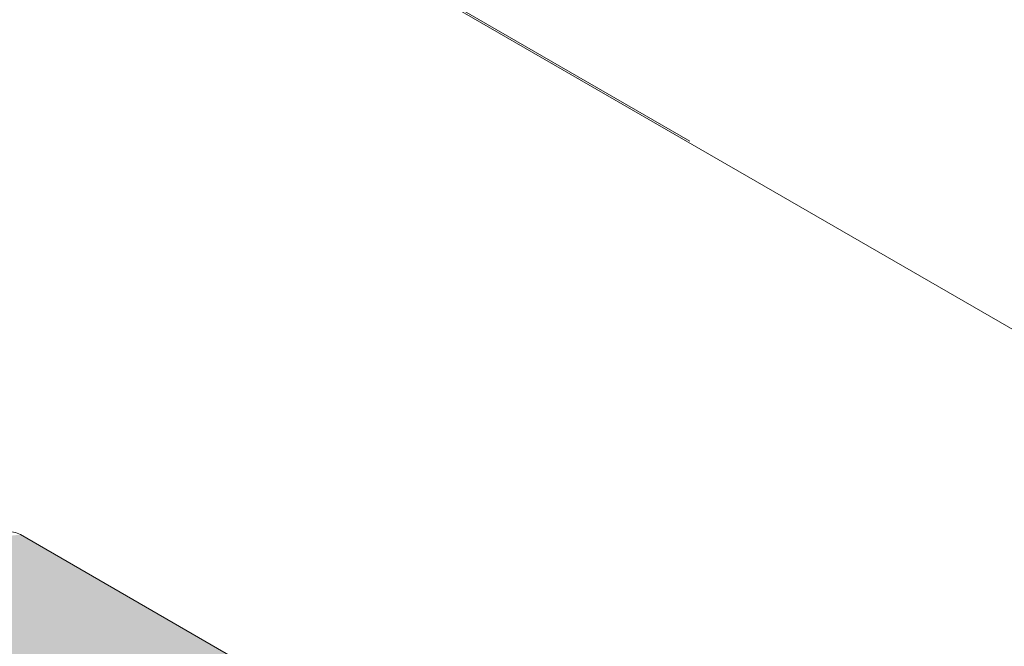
# Model space of a CAD drawing. Header units: metres. Extents: x -5.4 to 6.1, y -8 to 2.6.
# Tile 26 of 81: x 4.2792 to 4.3669, y -6.2725 to -6.2166. Entities that reach past the tile are written whole.
import ezdxf

# ---------------------------------------------------------------- set-up
doc = ezdxf.new("R2010")
doc.units = ezdxf.units.M
for name, color, linetype, lineweight in [('A-FLOR', 7, 'Continuous', 5), ('A-FLOR-PATT', 7, 'Continuous', 50), ('A-WALL-PATT', 7, 'Continuous', 5), ('P-SANR-FIXT', 7, 'Continuous', 5)]:
    doc.layers.add(name, color=color, linetype=linetype, lineweight=lineweight)

# ---------------------------------------------------------------- blocks, each defined once
blk = doc.blocks.new('GRELHA QUADRADA AÇO INOX ROTATIVO - Floor-Drain_589_04_909-V2-ISO_BANHEIRO')
at = {"layer": 'P-SANR-FIXT', "true_color": 0xcbcbcb}
h = blk.add_hatch(color=9, dxfattribs=at)
h.paths.add_polyline_path([(5.912369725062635, -6.359377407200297), (5.996161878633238, -6.31099998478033), (5.912369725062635, -6.262622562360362), (5.828577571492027, -6.31099998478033), (5.91178393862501, -6.359039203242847)])
h.paths.add_polyline_path([(5.912369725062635, -6.348144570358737), (5.907211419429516, -6.346601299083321), (5.849755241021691, -6.313399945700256), (5.848033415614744, -6.310999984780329), (5.850219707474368, -6.30830285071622), (5.908834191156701, -6.274700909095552), (5.912384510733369, -6.273858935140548), (5.916612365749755, -6.274870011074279), (5.974948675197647, -6.308550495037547), (5.976706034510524, -6.31099998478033), (5.974948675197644, -6.313449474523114), (5.915551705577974, -6.347383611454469), (5.912384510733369, -6.348141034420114)])
blk.add_hatch(color=9, dxfattribs=at).paths.add_polyline_path([(5.996161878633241, -6.310999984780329), (5.996747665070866, -6.31066178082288), (5.913369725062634, -6.262523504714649), (5.912384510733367, -6.262631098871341), (5.99149030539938, -6.30830285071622)])
at = {"layer": 'P-SANR-FIXT'}
blk.add_line((5.997161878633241, -6.310900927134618), (5.913369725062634, -6.262523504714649), dxfattribs=at)
blk.add_polyline3d([(5.913369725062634, -6.262523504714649, 0), (5.913229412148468, -6.262449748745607, 0), (5.913078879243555, -6.262385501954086, 0), (5.912920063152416, -6.262332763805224, 0), (5.912755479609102, -6.262293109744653, 0), (5.912588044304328, -6.262267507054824, 0), (5.912420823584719, -6.262256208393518, 0), (5.912256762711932, -6.262258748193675, 0), (5.912098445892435, -6.262274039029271, 0), (5.911947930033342, -6.262300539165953, 0), (5.911806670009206, -6.26233644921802, 0), (5.91179561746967, -6.26233972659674, 0)], dxfattribs=at)

msp = doc.modelspace()

# ---------------------------------------------------------------- hatches: boundary and pattern name
at = {"layer": 'A-FLOR-PATT', "lineweight": 5, "true_color": 0x787878}
h = msp.add_hatch(dxfattribs=at)
h.set_pattern_fill('FP_11', color=8, style=0, pattern_type=2)
h.set_pattern_definition([(329.9999999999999, (4.398867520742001, -7.077999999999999), (0.4242629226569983, 0.244944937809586), []), (29.99999999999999, (4.398867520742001, -7.077999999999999), (-0.4242629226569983, 0.244944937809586), [])])
h.paths.add_polyline_path([(4.838646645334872, -7.802853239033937), (5.952955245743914, -7.159506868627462), (4.89545615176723, -6.548959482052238), (4.894663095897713, -6.552076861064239), (4.895539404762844, -6.555103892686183), (4.897605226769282, -6.56291050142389), (4.898664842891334, -6.573009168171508), (4.898198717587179, -6.58098382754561), (4.894947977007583, -6.596499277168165), (4.894531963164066, -6.598077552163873), (4.891466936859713, -6.605855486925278), (4.88698459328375, -6.614690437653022), (4.881437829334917, -6.623387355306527), (4.87699835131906, -6.628896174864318), (4.875857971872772, -6.630312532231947), (4.879721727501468, -6.631939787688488), (4.882803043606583, -6.63291701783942), (4.888153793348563, -6.633649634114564), (4.891786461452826, -6.633129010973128), (4.894672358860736, -6.631738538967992), (4.898865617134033, -6.639922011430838), (4.899641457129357, -6.644475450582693), (4.903167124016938, -6.648315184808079), (4.905856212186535, -6.653546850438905), (4.906951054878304, -6.659246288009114), (4.908364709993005, -6.677973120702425), (4.906335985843, -6.683363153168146), (4.902994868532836, -6.687795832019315), (4.900869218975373, -6.689926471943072), (4.896902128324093, -6.693073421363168), (4.866737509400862, -6.714561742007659), (4.843787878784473, -6.729956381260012), (4.819426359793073, -6.745390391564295), (4.791830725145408, -6.761889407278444), (4.74791427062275, -6.787445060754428), (4.726640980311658, -6.79845186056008), (4.714906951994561, -6.803892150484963), (4.705102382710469, -6.807343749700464), (4.697416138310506, -6.809431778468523), (4.68483816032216, -6.811725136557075), (4.676228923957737, -6.812693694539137), (4.664001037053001, -6.813197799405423), (4.653305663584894, -6.812879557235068), (4.644887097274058, -6.812120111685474), (4.629776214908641, -6.809430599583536), (4.618671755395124, -6.806176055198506), (4.606692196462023, -6.80147955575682), (4.602205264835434, -6.799138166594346), (4.597424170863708, -6.796332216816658), (4.591163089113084, -6.791939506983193), (4.584378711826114, -6.785782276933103), (4.579785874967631, -6.780101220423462), (4.577958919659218, -6.777113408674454), (4.575405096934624, -6.771936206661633), (4.574322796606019, -6.768426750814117), (4.573219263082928, -6.762696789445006), (4.573103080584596, -6.761056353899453), (4.57422123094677, -6.747206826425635), (4.577077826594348, -6.715911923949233), (4.59111717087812, -6.575244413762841), (4.591114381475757, -6.574709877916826), (4.590313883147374, -6.574387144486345), (4.590006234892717, -6.574023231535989), (4.569920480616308, -6.561171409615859), (4.551325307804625, -6.547625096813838), (4.542681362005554, -6.539941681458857), (4.533972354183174, -6.531168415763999), (4.526418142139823, -6.52249196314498), (4.515764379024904, -6.508808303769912), (4.509807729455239, -6.499795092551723), (4.496926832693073, -6.477887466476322), (4.490441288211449, -6.464223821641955), (4.485869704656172, -6.452650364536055), (4.480636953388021, -6.435560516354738), (4.480076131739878, -6.431508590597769), (4.479772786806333, -6.428431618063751), (4.479739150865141, -6.416279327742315), (4.480893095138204, -6.406324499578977), (4.483776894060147, -6.395165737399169), (4.486034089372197, -6.389009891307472), (4.489301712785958, -6.381598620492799), (4.49228842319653, -6.37606590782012), (4.498588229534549, -6.366290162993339), (4.502689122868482, -6.360847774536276), (4.510741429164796, -6.351704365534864), (4.518260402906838, -6.344384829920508), (4.524744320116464, -6.338807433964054), (4.527269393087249, -6.336386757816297), (4.051955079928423, -6.061963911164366), (3.799907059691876, -6.207483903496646), (3.785814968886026, -6.213095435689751), (3.773144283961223, -6.215254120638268), (3.758780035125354, -6.215213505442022), (3.746816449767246, -6.21365011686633), (2.916441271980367, -6.693067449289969), (4.386533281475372, -7.541825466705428)])
h.paths.add_polyline_path([(5.063125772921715, -6.834100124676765), (5.061090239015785, -6.833403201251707), (4.977919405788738, -6.785384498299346), (4.97733361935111, -6.784568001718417), (4.977612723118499, -6.781541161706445), (4.978333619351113, -6.780558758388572), (4.978357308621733, -6.780372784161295), (5.062399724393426, -6.731850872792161), (5.063125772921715, -6.732108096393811), (5.064297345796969, -6.73210809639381), (5.148191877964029, -6.780860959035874), (5.148917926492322, -6.782608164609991), (5.148917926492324, -6.784568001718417), (5.14819187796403, -6.785465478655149), (5.064125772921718, -6.833860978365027)])
h.paths.add_polyline_path([(4.646543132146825, -6.810722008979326), (4.640412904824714, -6.809932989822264), (4.645585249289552, -6.810648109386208)])
h.paths.add_polyline_path([(4.693188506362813, -6.808909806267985), (4.709996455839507, -6.804293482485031), (4.70602081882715, -6.805560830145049), (4.693919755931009, -6.808718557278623)])
h.paths.add_polyline_path([(4.626070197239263, -6.807049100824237), (4.610857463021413, -6.801925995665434), (4.614712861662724, -6.803416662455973), (4.624627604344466, -6.806588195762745)])
h.paths.add_polyline_path([(5.063125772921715, -6.799249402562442), (5.070891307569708, -6.798705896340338), (5.078206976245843, -6.797106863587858), (5.083811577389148, -6.794877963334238), (5.081105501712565, -6.793315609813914), (5.069596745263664, -6.796733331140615), (5.05665480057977, -6.796733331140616), (5.04514604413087, -6.793315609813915), (5.042439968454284, -6.794877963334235), (5.048044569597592, -6.797106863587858), (5.057378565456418, -6.798847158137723), (5.061358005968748, -6.799125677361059)])
h.paths.add_polyline_path([(5.063125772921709, -6.794630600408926), (5.071569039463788, -6.793764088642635), (5.078084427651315, -6.791571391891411), (5.075427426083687, -6.790037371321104), (5.069596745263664, -6.791916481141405), (5.063125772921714, -6.792560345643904), (5.056532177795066, -6.791889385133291), (5.050824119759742, -6.790037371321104), (5.048167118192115, -6.791571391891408), (5.054682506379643, -6.793764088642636), (5.062291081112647, -6.794544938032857)])
h.paths.add_polyline_path([(5.087477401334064, -6.792911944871), (5.091914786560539, -6.789192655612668), (5.094684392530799, -6.784968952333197), (5.095401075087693, -6.780231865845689), (5.094684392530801, -6.776818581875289), (5.091914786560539, -6.772594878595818), (5.087477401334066, -6.768875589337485), (5.084648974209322, -6.770907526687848), (5.089853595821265, -6.776749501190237), (5.0895665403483, -6.785360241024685), (5.084648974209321, -6.791278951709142), (5.086893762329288, -6.792574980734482)])
h.paths.add_polyline_path([(5.038774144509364, -6.792911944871), (5.04160257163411, -6.790880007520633), (5.036397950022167, -6.78503803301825), (5.036397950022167, -6.776749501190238), (5.041602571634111, -6.770508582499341), (5.038774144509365, -6.768875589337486), (5.034336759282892, -6.772594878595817), (5.031542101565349, -6.776937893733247), (5.030847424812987, -6.781541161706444), (5.031567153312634, -6.784968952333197), (5.034336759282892, -6.789192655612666), (5.036397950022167, -6.79092028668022)])
h.paths.add_polyline_path([(4.740604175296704, -6.790402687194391), (4.740647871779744, -6.790050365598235), (4.740640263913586, -6.790054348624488)])
h.paths.add_polyline_path([(5.063125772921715, -6.790011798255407), (5.071797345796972, -6.787941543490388), (5.069719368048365, -6.786741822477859), (5.063125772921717, -6.787941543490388), (5.056532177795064, -6.78674182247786), (5.054010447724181, -6.788197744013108), (5.061358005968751, -6.789659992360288)])
h.paths.add_polyline_path([(5.081806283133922, -6.78963772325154), (5.086124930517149, -6.785360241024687), (5.08737438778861, -6.780485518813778), (5.086124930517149, -6.7764272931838), (5.081500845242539, -6.772326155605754), (5.078764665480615, -6.773905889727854), (5.081649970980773, -6.777216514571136), (5.082625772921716, -6.781302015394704), (5.08098954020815, -6.785595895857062), (5.078977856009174, -6.788004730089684), (5.081500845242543, -6.789461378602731)])
h.paths.add_polyline_path([(5.044445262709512, -6.789637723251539), (5.047273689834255, -6.78766262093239), (5.044750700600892, -6.785070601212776), (5.043625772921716, -6.780485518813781), (5.044750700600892, -6.776716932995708), (5.047486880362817, -6.773905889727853), (5.044445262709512, -6.772149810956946), (5.040027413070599, -6.776749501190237), (5.038877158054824, -6.781302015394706), (5.040126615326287, -6.785360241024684), (5.042375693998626, -6.787587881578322)])
h.paths.add_polyline_path([(5.076121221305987, -6.786355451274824), (5.079382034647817, -6.780893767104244), (5.076121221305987, -6.775432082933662), (5.072993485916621, -6.777495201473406), (5.074625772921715, -6.780485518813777), (5.074514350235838, -6.781506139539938), (5.072886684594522, -6.784487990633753), (5.075427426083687, -6.785954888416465)])
h.paths.add_polyline_path([(5.050130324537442, -6.786355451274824), (5.053237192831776, -6.78425410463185), (5.051625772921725, -6.781302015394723), (5.051625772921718, -6.780485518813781), (5.053364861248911, -6.777299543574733), (5.050130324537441, -6.775432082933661), (5.046869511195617, -6.780893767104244), (5.048898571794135, -6.784292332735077)])
h.paths.add_polyline_path([(5.126462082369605, -6.781324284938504), (5.126462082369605, -6.78102179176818), (5.12646208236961, -6.781302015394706)])
h.paths.add_polyline_path([(5.069719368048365, -6.775045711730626), (5.072241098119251, -6.773589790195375), (5.063125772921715, -6.771775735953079), (5.054372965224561, -6.773799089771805), (5.056532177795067, -6.775045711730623), (5.063291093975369, -6.773876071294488), (5.067355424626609, -6.774615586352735)])
h.paths.add_polyline_path([(4.738721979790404, -6.773567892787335), (4.738739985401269, -6.77355039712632), (4.738614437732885, -6.772643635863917)])
h.paths.add_polyline_path([(5.050824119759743, -6.771750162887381), (5.056654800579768, -6.769871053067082), (5.06329109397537, -6.769243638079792), (5.069719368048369, -6.769898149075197), (5.075427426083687, -6.77175016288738), (5.078084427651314, -6.770216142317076), (5.070212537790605, -6.767884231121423), (5.06263842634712, -6.767206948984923), (5.053349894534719, -6.768471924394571), (5.04816711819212, -6.770216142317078), (5.050130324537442, -6.771349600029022)])
h.paths.add_polyline_path([(5.081105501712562, -6.768471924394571), (5.083811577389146, -6.766909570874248), (5.078206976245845, -6.764680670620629), (5.070891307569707, -6.763081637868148), (5.06085800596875, -6.762696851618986), (5.053162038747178, -6.76356211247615), (5.047105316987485, -6.765054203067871), (5.042439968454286, -6.766909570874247), (5.04514604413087, -6.768471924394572), (5.056654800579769, -6.765054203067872), (5.069596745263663, -6.765054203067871), (5.079715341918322, -6.768059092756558)])
h.paths.add_polyline_path([(4.798262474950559, -6.694848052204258), (4.803867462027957, -6.692145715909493), (4.804396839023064, -6.689821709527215), (4.804162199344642, -6.689140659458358), (4.799852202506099, -6.693124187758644), (4.798690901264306, -6.694383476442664)])
h.paths.add_polyline_path([(4.888533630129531, -6.680660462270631), (4.887899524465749, -6.678656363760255), (4.888143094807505, -6.679114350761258)])
h.paths.add_polyline_path([(4.88613555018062, -6.676261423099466), (4.886135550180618, -6.676258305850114), (4.886131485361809, -6.676258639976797)])
h.paths.add_polyline_path([(4.885044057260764, -6.675035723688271), (4.888630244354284, -6.67120818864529), (4.890046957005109, -6.665692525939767), (4.890092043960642, -6.666632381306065), (4.88862002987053, -6.671208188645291), (4.885471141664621, -6.674577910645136)])
h.paths.add_polyline_path([(4.898758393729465, -6.663996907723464), (4.900584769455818, -6.66252557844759), (4.901255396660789, -6.660439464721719), (4.901092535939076, -6.661488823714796), (4.899739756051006, -6.663414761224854)])
h.paths.add_polyline_path([(4.897944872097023, -6.67463084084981), (4.901531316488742, -6.671337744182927), (4.903124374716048, -6.669403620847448), (4.89804249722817, -6.663411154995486), (4.886421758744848, -6.654347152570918), (4.882927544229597, -6.652176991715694), (4.890701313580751, -6.659278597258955), (4.892796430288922, -6.662038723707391), (4.894017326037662, -6.664905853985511), (4.895008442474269, -6.668831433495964), (4.897407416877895, -6.672138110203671), (4.897674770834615, -6.673378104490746)])
h.paths.add_polyline_path([(4.893099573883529, -6.642046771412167), (4.88480021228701, -6.636918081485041), (4.89212170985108, -6.641433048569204), (4.893098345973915, -6.642046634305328)])
h.paths.add_polyline_path([(4.87286453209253, -6.640377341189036), (4.870423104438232, -6.638897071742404), (4.871499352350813, -6.639549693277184), (4.872804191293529, -6.64034075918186)])
h.paths.add_polyline_path([(4.278237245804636, -6.364614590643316), (4.276201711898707, -6.363917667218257), (4.193030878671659, -6.315898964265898), (4.19244509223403, -6.315082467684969), (4.192724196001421, -6.312055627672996), (4.193445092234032, -6.311073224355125), (4.193468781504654, -6.310887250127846), (4.277511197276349, -6.262365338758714), (4.278252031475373, -6.262621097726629), (4.279408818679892, -6.262622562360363), (4.363303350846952, -6.311375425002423), (4.364029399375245, -6.313122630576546), (4.364029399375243, -6.31508246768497), (4.363303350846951, -6.3159799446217), (4.279237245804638, -6.364375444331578), (4.27825203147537, -6.364611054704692)])
h.paths.add_polyline_path([(4.27823724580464, -6.329763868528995), (4.286002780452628, -6.329220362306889), (4.293318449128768, -6.327621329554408), (4.298923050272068, -6.325392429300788), (4.296216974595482, -6.323830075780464), (4.284708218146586, -6.327247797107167), (4.27176627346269, -6.327247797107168), (4.260257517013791, -6.323830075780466), (4.257551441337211, -6.325392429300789), (4.263156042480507, -6.327621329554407), (4.272490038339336, -6.329361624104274), (4.277237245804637, -6.329693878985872)])
h.paths.add_polyline_path([(4.278237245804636, -6.325145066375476), (4.286680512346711, -6.324278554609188), (4.293195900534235, -6.322085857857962), (4.290538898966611, -6.320551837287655), (4.284708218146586, -6.322430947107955), (4.276823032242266, -6.322934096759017), (4.271195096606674, -6.322258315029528), (4.265935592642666, -6.320551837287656), (4.263278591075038, -6.322085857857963), (4.269793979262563, -6.324278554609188), (4.277237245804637, -6.325042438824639)])
h.paths.add_polyline_path([(4.253885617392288, -6.323426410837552), (4.256714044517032, -6.321394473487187), (4.251509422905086, -6.3155524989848), (4.251509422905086, -6.307263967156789), (4.256714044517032, -6.301023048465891), (4.253885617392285, -6.299390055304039), (4.249448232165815, -6.303109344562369), (4.24665357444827, -6.307452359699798), (4.24595889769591, -6.312055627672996), (4.246678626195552, -6.315483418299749), (4.249448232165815, -6.319707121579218), (4.251509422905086, -6.321434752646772)])
h.paths.add_polyline_path([(4.302588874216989, -6.32342641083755), (4.307026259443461, -6.31970712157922), (4.309795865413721, -6.315483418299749), (4.310565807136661, -6.310999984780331), (4.309795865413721, -6.30733304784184), (4.307026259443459, -6.303109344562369), (4.302588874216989, -6.299390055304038), (4.299760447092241, -6.301421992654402), (4.304965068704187, -6.30733304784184), (4.304678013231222, -6.315874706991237), (4.299760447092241, -6.321793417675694), (4.302005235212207, -6.323089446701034)])
h.paths.add_polyline_path([(4.278237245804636, -6.320526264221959), (4.286908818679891, -6.318456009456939), (4.284830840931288, -6.317256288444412), (4.27823724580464, -6.318456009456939), (4.271643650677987, -6.317256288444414), (4.269121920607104, -6.318712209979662), (4.27723724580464, -6.320327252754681)])
h.paths.add_polyline_path([(4.259556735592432, -6.320152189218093), (4.262385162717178, -6.318177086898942), (4.259862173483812, -6.315585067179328), (4.258737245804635, -6.310999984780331), (4.259862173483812, -6.307231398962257), (4.262598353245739, -6.304420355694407), (4.25955673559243, -6.302664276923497), (4.255138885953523, -6.307263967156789), (4.253988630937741, -6.311816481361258), (4.255238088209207, -6.315874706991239), (4.257689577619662, -6.318302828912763)])
h.paths.add_polyline_path([(4.296917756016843, -6.32015218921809), (4.30123640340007, -6.315874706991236), (4.302485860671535, -6.310999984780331), (4.30123640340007, -6.306941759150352), (4.29691775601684, -6.302664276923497), (4.293876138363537, -6.304420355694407), (4.296612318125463, -6.30723139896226), (4.297713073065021, -6.31189746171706), (4.296101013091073, -6.316110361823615), (4.294089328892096, -6.318519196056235), (4.296612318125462, -6.319975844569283)])
h.paths.add_polyline_path([(4.265241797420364, -6.316869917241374), (4.268348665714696, -6.3147685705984), (4.266737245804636, -6.311816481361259), (4.266737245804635, -6.310999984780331), (4.268476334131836, -6.307814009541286), (4.265241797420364, -6.305946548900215), (4.261980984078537, -6.311408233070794), (4.26401004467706, -6.314806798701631)])
h.paths.add_polyline_path([(4.29123269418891, -6.316869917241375), (4.294493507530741, -6.311408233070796), (4.29123269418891, -6.305946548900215), (4.288104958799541, -6.308009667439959), (4.289737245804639, -6.310999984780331), (4.289625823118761, -6.312020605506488), (4.287998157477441, -6.315002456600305), (4.290538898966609, -6.316469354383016)])
h.paths.add_polyline_path([(4.341573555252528, -6.311838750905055), (4.341573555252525, -6.311536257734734), (4.341573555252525, -6.311816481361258)])
h.paths.add_polyline_path([(4.284830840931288, -6.305560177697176), (4.287352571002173, -6.304104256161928), (4.278237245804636, -6.302290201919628), (4.269484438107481, -6.304313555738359), (4.271643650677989, -6.305560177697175), (4.27825203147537, -6.304363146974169), (4.282479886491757, -6.305132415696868)])
h.paths.add_polyline_path([(4.265935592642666, -6.302264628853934), (4.271766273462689, -6.300385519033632), (4.279237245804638, -6.299841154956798), (4.284764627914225, -6.300391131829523), (4.290538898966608, -6.302264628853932), (4.292865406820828, -6.300619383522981), (4.286680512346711, -6.298537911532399), (4.277749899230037, -6.297721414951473), (4.26846136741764, -6.298986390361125), (4.263278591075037, -6.300730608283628), (4.265213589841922, -6.301847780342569)])
h.paths.add_polyline_path([(4.26025751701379, -6.298986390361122), (4.271766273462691, -6.295568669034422), (4.284708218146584, -6.295568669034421), (4.296216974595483, -6.298986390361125), (4.298923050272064, -6.297424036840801), (4.293318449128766, -6.295195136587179), (4.286002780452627, -6.2935961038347), (4.275969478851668, -6.293211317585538), (4.268273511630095, -6.294076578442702), (4.262216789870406, -6.295568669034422), (4.257551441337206, -6.297424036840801), (4.259556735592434, -6.29858179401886)])
at = {"layer": 'A-WALL-PATT', "true_color": 0x808080}
h = msp.add_hatch(dxfattribs=at)
h.set_pattern_fill('FP_22', color=8, style=0, pattern_type=2)
h.set_pattern_definition([(329.9999999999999, (3.973867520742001, -6.017), (2.868798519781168e-06, 0.244944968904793), []), (90, (3.973867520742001, -6.017), (-0.28284, 0.1633), [])])
h.paths.add_polyline_path([(5.952955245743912, -7.15950686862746), (5.952955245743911, -6.522639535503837), (5.883369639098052, -6.562814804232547), (5.883369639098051, -6.72741324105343), (5.876634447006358, -6.725856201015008), (5.858956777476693, -6.715649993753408), (5.858956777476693, -6.641282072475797), (5.803208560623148, -6.609095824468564), (5.634757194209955, -6.706351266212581), (5.438447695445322, -6.593233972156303), (5.426481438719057, -6.587034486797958), (5.40807790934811, -6.575477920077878), (5.086042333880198, -6.389550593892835), (4.91017927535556, -6.491085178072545), (4.895539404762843, -6.549007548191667), (5.936976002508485, -7.150281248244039)])
h.paths.add_polyline_path([(5.858956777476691, -6.618188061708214), (5.858956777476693, -6.576909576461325), (5.823208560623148, -6.597548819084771), (5.852898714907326, -6.614690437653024)])
h.paths.add_polyline_path([(4.921197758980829, -6.447773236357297), (5.088143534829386, -6.351387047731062), (5.088143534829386, -6.249531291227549), (5.065051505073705, -6.26286348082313), (5.062562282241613, -6.287055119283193), (5.061934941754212, -6.289369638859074), (5.060090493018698, -6.293065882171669), (5.057001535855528, -6.297130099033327), (5.053302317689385, -6.300252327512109), (5.047650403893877, -6.303740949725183), (4.99360620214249, -6.334590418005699), (4.986522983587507, -6.336730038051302), (4.982080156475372, -6.337566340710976), (4.977664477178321, -6.337877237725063), (4.971686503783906, -6.337809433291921), (4.965691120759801, -6.337018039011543), (4.963109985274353, -6.336252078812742), (4.956109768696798, -6.334348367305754), (4.95538079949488, -6.335222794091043), (4.95538079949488, -6.346783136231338), (4.945379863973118, -6.352717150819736), (4.922321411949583, -6.44335633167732)])
h.paths.add_polyline_path([(4.268613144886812, -5.033463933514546), (4.26958726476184, -5.033463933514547), (4.269109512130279, -5.033427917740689)])
h.paths.add_polyline_path([(5.952955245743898, -6.424659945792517), (5.952955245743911, -5.689813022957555), (4.373209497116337, -4.777746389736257), (4.373209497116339, -5.319729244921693), (4.379395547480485, -5.320701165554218), (4.389216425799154, -5.326372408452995), (4.398447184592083, -5.335582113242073), (4.405974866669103, -5.347224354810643), (4.410882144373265, -5.359875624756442), (4.412587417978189, -5.372027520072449), (4.410882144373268, -5.382213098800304), (4.405967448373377, -5.389204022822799), (4.385923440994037, -5.398634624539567), (4.381589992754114, -5.39965986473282), (4.374093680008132, -5.398832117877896), (4.373209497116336, -5.398832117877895), (4.372955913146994, -5.486376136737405), (4.372395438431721, -5.49194931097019), (4.367351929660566, -5.503514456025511), (4.362127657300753, -5.509180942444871), (4.355665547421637, -5.512683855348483), (4.347671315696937, -5.513743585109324), (4.341479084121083, -5.513762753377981), (4.332392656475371, -5.511011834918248), (4.321499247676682, -5.504395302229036), (4.312842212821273, -5.496404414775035), (4.304845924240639, -5.487027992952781), (4.298482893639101, -5.476246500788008), (4.293895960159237, -5.465736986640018), (4.290558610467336, -5.455756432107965), (4.288758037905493, -5.441800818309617), (4.288758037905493, -5.100835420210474), (4.286891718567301, -5.089691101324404), (4.285169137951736, -5.089179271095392), (4.282458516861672, -5.086321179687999), (4.280772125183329, -5.079281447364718), (4.277222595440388, -5.081330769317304), (4.275307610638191, -5.080225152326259), (4.27508611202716, -5.05581317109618), (4.274056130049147, -5.050967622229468), (4.267790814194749, -5.046693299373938), (4.267192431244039, -5.044996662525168), (4.267168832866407, -5.044011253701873), (4.265426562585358, -5.043005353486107), (4.264771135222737, -5.041825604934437), (4.264947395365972, -5.038411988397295), (4.266603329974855, -5.035504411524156), (4.269109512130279, -5.033361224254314), (4.271501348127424, -5.033008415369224), (4.270896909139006, -5.031079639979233), (4.259107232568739, -4.961123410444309), (4.250768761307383, -4.959533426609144), (4.243723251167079, -4.956908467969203), (4.23478671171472, -4.950774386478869), (4.230989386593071, -4.946661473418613), (4.227775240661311, -4.942308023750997), (4.225129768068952, -4.936768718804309), (4.222839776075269, -4.930188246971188), (4.245231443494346, -4.897776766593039), (4.246903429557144, -4.897787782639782), (4.250572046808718, -4.899293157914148), (4.255878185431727, -4.902145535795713), (4.269215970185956, -4.910669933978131), (4.281822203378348, -4.920104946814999), (4.286280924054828, -4.9240121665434), (4.288881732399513, -4.926846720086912), (4.289370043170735, -4.9283311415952), (4.281296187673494, -4.940017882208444), (4.299081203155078, -5.044454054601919), (4.302701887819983, -5.042363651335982), (4.324492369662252, -5.054944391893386), (4.324492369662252, -5.076989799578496), (4.30035481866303, -5.090925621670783), (4.302519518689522, -5.101847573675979), (4.302758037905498, -5.103939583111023), (4.303059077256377, -5.443733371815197), (4.303681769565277, -5.451527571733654), (4.306373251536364, -5.460587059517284), (4.312133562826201, -5.472523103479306), (4.316869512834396, -5.479912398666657), (4.323457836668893, -5.487930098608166), (4.332392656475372, -5.494968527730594), (4.340712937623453, -5.499455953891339), (4.347892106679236, -5.500398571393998), (4.352544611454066, -5.498959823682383), (4.356243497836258, -5.495531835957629), (4.358130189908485, -5.492017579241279), (4.359209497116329, -5.482248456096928), (4.359039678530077, -5.39759522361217), (4.358261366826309, -5.400083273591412), (4.356319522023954, -5.402163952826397), (4.35492810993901, -5.402782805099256), (4.353930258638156, -5.402993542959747), (4.351665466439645, -5.402261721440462), (4.338452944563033, -5.394798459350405), (4.338043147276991, -5.411997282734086), (4.337374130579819, -5.412916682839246), (4.334292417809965, -5.414415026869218), (4.332148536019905, -5.414418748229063), (4.32920488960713, -5.413447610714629), (4.327680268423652, -5.411638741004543), (4.327327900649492, -5.397020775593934), (4.32562879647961, -5.39583764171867), (4.322032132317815, -5.391077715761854), (4.320849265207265, -5.388745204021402), (4.319963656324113, -5.384099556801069), (4.307373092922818, -5.376530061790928), (4.306742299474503, -5.373667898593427), (4.308545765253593, -5.369482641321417), (4.310711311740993, -5.367950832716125), (4.311470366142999, -5.367598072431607), (4.313008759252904, -5.367661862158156), (4.327517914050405, -5.37569559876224), (4.32792541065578, -5.358709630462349), (4.328771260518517, -5.357559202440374), (4.330509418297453, -5.356539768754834), (4.332739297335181, -5.356207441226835), (4.336547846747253, -5.356954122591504), (4.33816978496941, -5.358747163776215), (4.338463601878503, -5.3638905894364), (4.341846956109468, -5.361203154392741), (4.342411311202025, -5.360809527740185), (4.341250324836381, -5.352918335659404), (4.341097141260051, -5.348898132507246), (4.342033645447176, -5.342478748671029), (4.343188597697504, -5.339559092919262), (4.346465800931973, -5.334071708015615), (4.347848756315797, -5.33279323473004), (4.352402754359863, -5.329353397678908), (4.359209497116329, -5.324592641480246), (4.35920949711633, -4.769663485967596), (4.030749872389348, -4.580027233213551), (4.030749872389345, -5.791522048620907), (4.224492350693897, -5.903683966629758), (4.232452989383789, -5.910067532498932), (4.238890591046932, -5.921954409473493), (4.239851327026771, -5.929578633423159), (4.239851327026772, -5.939833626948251), (4.238784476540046, -5.945746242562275), (4.236525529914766, -5.950880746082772), (4.233512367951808, -5.95499963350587), (4.223135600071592, -5.963132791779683), (4.051955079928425, -6.061963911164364), (4.527766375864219, -6.336386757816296), (4.532914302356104, -6.332502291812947), (4.543136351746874, -6.325444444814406), (4.555908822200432, -6.317855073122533), (4.572068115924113, -6.309629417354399), (4.581473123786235, -6.305513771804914), (4.596545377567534, -6.299646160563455), (4.612374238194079, -6.294423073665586), (4.69277112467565, -6.271832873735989), (4.734854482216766, -6.260287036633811), (4.724368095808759, -6.254232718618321), (4.724368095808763, -6.237902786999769), (4.759723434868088, -6.217490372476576), (4.769449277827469, -6.222754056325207), (4.766921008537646, -6.21727068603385), (4.765842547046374, -6.21019292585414), (4.762704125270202, -6.182859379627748), (4.759178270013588, -6.152168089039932), (4.753996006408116, -6.095466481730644), (4.748330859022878, -6.01004231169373), (4.747100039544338, -5.984797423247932), (4.745460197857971, -5.947058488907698), (4.744168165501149, -5.942808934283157), (4.743789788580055, -5.94016381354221), (4.744057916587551, -5.935731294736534), (4.746196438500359, -5.928263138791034), (4.749044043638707, -5.922999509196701), (4.75227784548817, -5.918820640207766), (4.759362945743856, -5.913226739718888), (4.764322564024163, -5.910275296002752), (4.779357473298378, -5.901482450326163), (4.801087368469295, -5.889394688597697), (4.8236624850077, -5.877024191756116), (4.825859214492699, -5.876560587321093), (4.83338690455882, -5.875488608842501), (4.836044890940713, -5.875763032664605), (4.840961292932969, -5.876242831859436), (4.645225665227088, -5.762856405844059), (4.638552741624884, -5.757823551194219), (4.630918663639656, -5.748189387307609), (4.629388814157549, -5.745359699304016), (4.626985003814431, -5.738313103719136), (4.625926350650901, -5.730604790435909), (4.627073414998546, -5.722875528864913), (4.63048123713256, -5.713966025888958), (4.637899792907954, -5.704539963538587), (4.64657881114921, -5.698071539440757), (4.644985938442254, -5.689139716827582), (4.644913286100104, -5.687177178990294), (4.645058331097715, -5.682057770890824), (4.647208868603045, -5.674325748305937), (4.649858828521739, -5.6704823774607), (4.653000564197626, -5.667548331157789), (4.656323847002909, -5.665272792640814), (4.659126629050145, -5.66378667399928), (4.665200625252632, -5.661409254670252), (4.674321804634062, -5.662842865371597), (4.684019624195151, -5.668443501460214), (4.6931351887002, -5.67753877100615), (4.700782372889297, -5.689587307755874), (4.705521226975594, -5.702293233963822), (4.706960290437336, -5.714348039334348), (4.705099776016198, -5.724032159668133), (4.699882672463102, -5.730851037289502), (4.690825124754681, -5.735378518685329), (4.686984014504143, -5.736450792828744), (4.681043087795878, -5.736364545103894), (4.675555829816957, -5.734525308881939), (4.671106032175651, -5.732355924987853), (4.6645093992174, -5.727342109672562), (4.662823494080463, -5.72568609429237), (4.659278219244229, -5.728762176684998), (4.658128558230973, -5.731298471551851), (4.660174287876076, -5.734013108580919), (4.6659119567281, -5.738227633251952), (5.092187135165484, -5.983993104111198), (5.102178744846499, -5.987676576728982), (5.109526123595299, -5.988930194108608), (5.119590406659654, -5.989384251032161), (5.128689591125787, -5.988404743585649), (5.136815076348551, -5.986565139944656), (5.142824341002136, -5.9839931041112), (5.141374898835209, -5.975730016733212), (5.141302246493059, -5.973767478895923), (5.141447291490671, -5.968648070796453), (5.143597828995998, -5.96091604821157), (5.146247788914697, -5.957072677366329), (5.149389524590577, -5.95413863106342), (5.1531687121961, -5.951562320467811), (5.155515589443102, -5.950376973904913), (5.161589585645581, -5.947999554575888), (5.170710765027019, -5.949433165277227), (5.180408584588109, -5.955033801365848), (5.18982352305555, -5.964592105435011), (5.197171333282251, -5.976177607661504), (5.20191018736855, -5.988883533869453), (5.203349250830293, -6.00093833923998), (5.20180225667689, -6.010176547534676), (5.196271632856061, -6.017441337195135), (5.187070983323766, -6.022021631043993), (5.183372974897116, -6.023041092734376), (5.177211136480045, -6.022894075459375), (5.171944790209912, -6.021115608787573), (5.167494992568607, -6.018946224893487), (5.160850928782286, -6.013885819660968), (5.158860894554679, -6.011938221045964), (5.151429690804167, -6.015352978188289), (5.142830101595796, -6.018132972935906), (5.130448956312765, -6.020567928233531), (5.11990026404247, -6.021426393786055), (5.109269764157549, -6.02104346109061), (5.099897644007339, -6.01989012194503), (5.087418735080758, -6.016769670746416), (5.073830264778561, -6.011065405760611), (5.077098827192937, -6.015301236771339), (5.078886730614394, -6.018039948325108), (5.080308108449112, -6.021804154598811), (5.081802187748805, -6.029906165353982), (5.079499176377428, -6.038721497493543), (5.074161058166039, -6.141917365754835), (5.068939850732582, -6.223668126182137), (5.191217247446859, -6.15307123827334), (5.190342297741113, -6.150943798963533), (5.189994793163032, -6.14600602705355), (5.190342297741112, -6.142536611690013), (5.192316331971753, -6.136354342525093), (5.194743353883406, -6.131584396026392), (5.197016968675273, -6.128192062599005), (5.199794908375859, -6.124952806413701), (5.212678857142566, -6.117514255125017), (5.212549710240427, -6.109052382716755), (5.211674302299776, -6.108128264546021), (5.210356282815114, -6.106199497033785), (5.209344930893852, -6.104093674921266), (5.208709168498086, -6.101954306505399), (5.208492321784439, -6.099927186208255), (5.208709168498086, -6.098150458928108), (5.209344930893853, -6.096745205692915), (5.211674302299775, -6.095046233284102), (5.212678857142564, -6.094466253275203), (5.212678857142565, -6.081768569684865), (5.215153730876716, -6.08033970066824), (5.278637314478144, -6.116991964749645), (5.278637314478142, -6.243729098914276), (5.374252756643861, -6.188525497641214), (5.374252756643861, -6.10687583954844), (5.388394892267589, -6.098710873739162), (5.667053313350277, -6.25959438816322), (5.667053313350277, -6.150210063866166), (5.668371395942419, -6.137573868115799), (5.673138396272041, -6.124539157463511), (5.675896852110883, -6.120227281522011), (5.680901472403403, -6.114320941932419), (5.688282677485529, -6.109134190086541), (5.695179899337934, -6.10643323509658), (5.704201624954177, -6.104970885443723), (5.708693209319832, -6.10512208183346), (5.721412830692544, -6.107515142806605), (5.72328385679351, -6.108374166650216), (5.729088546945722, -6.103575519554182), (5.732180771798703, -6.101361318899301), (5.741574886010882, -6.097756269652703), (5.751243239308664, -6.09804450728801), (5.760753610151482, -6.101956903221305), (5.765232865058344, -6.106111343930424), (5.768048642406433, -6.112335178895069), (5.769009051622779, -6.120204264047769), (5.768048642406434, -6.129182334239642), (5.765232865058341, -6.138657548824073), (5.760753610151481, -6.14798418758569), (5.754916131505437, -6.156526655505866), (5.748118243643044, -6.163702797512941), (5.740823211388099, -6.169023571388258), (5.733528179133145, -6.172126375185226), (5.726730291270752, -6.172799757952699), (5.720892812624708, -6.170997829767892), (5.715444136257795, -6.166843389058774), (5.712215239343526, -6.163792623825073), (5.708871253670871, -6.15913290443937), (5.706774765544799, -6.152141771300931), (5.706508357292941, -6.14853334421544), (5.706616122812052, -6.141046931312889), (5.7073170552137, -6.136904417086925), (5.702289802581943, -6.138400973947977), (5.701246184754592, -6.139815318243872), (5.700081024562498, -6.142765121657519), (5.699053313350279, -6.152750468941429), (5.699053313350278, -6.278069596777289), (5.93933273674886, -6.416794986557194)])
h.paths.add_polyline_path([(5.119743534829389, -6.333142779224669), (5.211964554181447, -6.279898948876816), (5.211136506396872, -6.278805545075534), (5.210356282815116, -6.277663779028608), (5.209197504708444, -6.275061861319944), (5.208518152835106, -6.271632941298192), (5.208661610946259, -6.270004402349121), (5.209099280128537, -6.268752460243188), (5.209344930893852, -6.268209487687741), (5.211674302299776, -6.266510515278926), (5.212678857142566, -6.265930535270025), (5.212678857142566, -6.177630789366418), (5.119743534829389, -6.231287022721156), (5.119743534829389, -6.30830285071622)])
h.paths.add_polyline_path([(5.458572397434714, -6.096626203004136), (5.45365123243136, -6.094976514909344), (5.4483384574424, -6.092367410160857), (5.44332026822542, -6.088609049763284), (5.440341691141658, -6.086093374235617), (5.437699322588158, -6.087127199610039), (5.425197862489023, -6.089501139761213), (5.419918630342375, -6.089398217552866), (5.411184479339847, -6.087742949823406), (5.40362108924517, -6.084308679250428), (5.397452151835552, -6.079381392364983), (5.391335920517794, -6.071689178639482), (5.389295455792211, -6.067529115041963), (5.385327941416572, -6.056186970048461), (5.384210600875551, -6.044231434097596), (5.384210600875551, -5.809682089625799), (5.385627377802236, -5.794937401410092), (5.388852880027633, -5.782637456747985), (5.392897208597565, -5.77212457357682), (5.39892891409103, -5.760382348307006), (5.407292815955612, -5.748262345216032), (5.415205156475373, -5.739059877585), (5.422427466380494, -5.732222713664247), (5.424969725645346, -5.730288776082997), (5.42349988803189, -5.72251660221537), (5.423932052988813, -5.713578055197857), (5.426222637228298, -5.706034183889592), (5.429962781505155, -5.701199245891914), (5.436223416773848, -5.696054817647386), (5.439543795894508, -5.693816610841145), (5.444963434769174, -5.692143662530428), (5.451785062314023, -5.692819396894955), (5.459105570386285, -5.695933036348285), (5.467332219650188, -5.702228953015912), (5.473247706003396, -5.708473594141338), (5.479105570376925, -5.717045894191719), (5.483600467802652, -5.726405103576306), (5.486426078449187, -5.735913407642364), (5.487389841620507, -5.744922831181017), (5.486426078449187, -5.752819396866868), (5.483600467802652, -5.759064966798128), (5.479105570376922, -5.763233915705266), (5.467843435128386, -5.767886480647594), (5.45789119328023, -5.767640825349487), (5.448433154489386, -5.763710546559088), (5.442010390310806, -5.758731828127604), (5.441398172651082, -5.758191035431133), (5.439709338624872, -5.759818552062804), (5.432339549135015, -5.767812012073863), (5.426752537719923, -5.776057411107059), (5.42224145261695, -5.784844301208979), (5.419152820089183, -5.792831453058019), (5.417328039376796, -5.800612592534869), (5.416210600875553, -5.812072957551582), (5.41648162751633, -6.045818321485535), (5.418050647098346, -6.053937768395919), (5.42144113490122, -6.057282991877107), (5.423965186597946, -6.057415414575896), (5.424886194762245, -6.057094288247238), (5.423986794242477, -6.052095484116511), (5.424421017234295, -6.043232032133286), (5.426678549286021, -6.03581172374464), (5.430267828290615, -6.031147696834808), (5.436556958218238, -6.025966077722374), (5.439791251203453, -6.02374753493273), (5.445210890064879, -6.022074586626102), (5.4519131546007, -6.022738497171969), (5.459105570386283, -6.025797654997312), (5.46708476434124, -6.031874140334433), (5.473000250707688, -6.038118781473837), (5.478755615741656, -6.046541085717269), (5.483171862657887, -6.05573653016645), (5.485948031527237, -6.065078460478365), (5.486894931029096, -6.073930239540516), (5.485948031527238, -6.081688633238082), (5.483171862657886, -6.087824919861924), (5.478755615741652, -6.091920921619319), (5.467526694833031, -6.096554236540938), (5.460274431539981, -6.096612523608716)])
h.paths.add_polyline_path([(4.571111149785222, -5.839118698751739), (4.561408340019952, -5.837588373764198), (4.557191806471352, -5.836312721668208), (4.548093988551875, -5.831144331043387), (4.542149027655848, -5.825873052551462), (4.535360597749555, -5.816305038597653), (4.532634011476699, -5.812077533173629), (4.524107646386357, -5.814359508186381), (4.522612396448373, -5.814620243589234), (4.512953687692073, -5.814512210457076), (4.499877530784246, -5.811202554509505), (4.486629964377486, -5.804758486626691), (4.084197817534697, -5.572014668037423), (4.075947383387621, -5.566125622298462), (4.066120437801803, -5.554348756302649), (4.064351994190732, -5.551079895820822), (4.060723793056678, -5.541286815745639), (4.060653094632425, -5.541098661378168), (4.059846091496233, -5.532660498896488), (4.060895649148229, -5.524721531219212), (4.065005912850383, -5.513984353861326), (4.071373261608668, -5.50534502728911), (4.079511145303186, -5.497854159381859), (4.089469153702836, -5.491252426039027), (4.092895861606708, -5.488876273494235), (4.091935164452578, -5.481527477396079), (4.092895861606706, -5.474963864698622), (4.093938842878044, -5.471862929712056), (4.09703761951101, -5.467600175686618), (4.100913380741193, -5.464384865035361), (4.105950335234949, -5.461476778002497), (4.11085337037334, -5.459963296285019), (4.116569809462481, -5.460531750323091), (4.122690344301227, -5.463135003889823), (4.128817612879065, -5.467604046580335), (4.134527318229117, -5.473631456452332), (4.139430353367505, -5.4808064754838), (4.143192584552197, -5.488640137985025), (4.145656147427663, -5.497519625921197), (4.146364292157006, -5.504139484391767), (4.145557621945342, -5.510748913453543), (4.143003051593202, -5.516152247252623), (4.13935365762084, -5.519510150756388), (4.133309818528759, -5.522999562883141), (4.12840678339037, -5.52451304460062), (4.122899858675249, -5.52433032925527), (4.117286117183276, -5.522574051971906), (4.110850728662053, -5.518650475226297), (4.108871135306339, -5.517001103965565), (4.101520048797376, -5.521533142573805), (4.095978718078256, -5.525725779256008), (4.093693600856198, -5.528898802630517), (4.091873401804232, -5.533569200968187), (4.092494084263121, -5.535752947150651), (4.095742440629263, -5.54039761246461), (4.104498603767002, -5.547184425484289), (4.50555816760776, -5.778736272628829), (4.515968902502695, -5.782379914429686), (4.519571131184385, -5.782466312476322), (4.522628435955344, -5.781175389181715), (4.526113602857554, -5.775294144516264), (4.527520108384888, -5.766056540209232), (4.527846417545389, -5.2977983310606), (4.529065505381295, -5.285437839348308), (4.532968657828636, -5.270506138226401), (4.539344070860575, -5.254931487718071), (4.546289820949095, -5.24296694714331), (4.551022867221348, -5.235946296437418), (4.560605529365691, -5.224417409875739), (4.570074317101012, -5.21542937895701), (4.584443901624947, -5.205478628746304), (4.587936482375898, -5.20322159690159), (4.587369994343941, -5.200061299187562), (4.587172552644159, -5.192493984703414), (4.589350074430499, -5.185416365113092), (4.592180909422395, -5.181769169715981), (4.595949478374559, -5.178651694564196), (4.601638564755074, -5.175541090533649), (4.606317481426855, -5.174269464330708), (4.612173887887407, -5.175035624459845), (4.617737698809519, -5.177404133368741), (4.623858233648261, -5.181868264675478), (4.62956793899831, -5.187895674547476), (4.634470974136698, -5.195070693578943), (4.638233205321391, -5.202904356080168), (4.640598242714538, -5.210862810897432), (4.641404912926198, -5.218403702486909), (4.640598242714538, -5.225013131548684), (4.638233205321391, -5.230240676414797), (4.634394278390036, -5.233774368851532), (4.627191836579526, -5.237651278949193), (4.623447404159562, -5.238777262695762), (4.61673461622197, -5.238446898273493), (4.614334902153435, -5.237715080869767), (4.609246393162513, -5.235263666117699), (4.603892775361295, -5.231200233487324), (4.596238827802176, -5.235946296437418), (4.588534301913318, -5.241755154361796), (4.578340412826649, -5.252554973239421), (4.57155757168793, -5.262527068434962), (4.565750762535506, -5.27424474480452), (4.561450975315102, -5.286812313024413), (4.56002004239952, -5.295869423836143), (4.55952010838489, -5.303758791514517), (4.559228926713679, -5.769281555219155), (4.557873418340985, -5.780608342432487), (4.555994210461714, -5.787127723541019), (4.554188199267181, -5.791714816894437), (4.548955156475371, -5.800059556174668), (4.547661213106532, -5.80172940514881), (4.543794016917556, -5.805599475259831), (4.548955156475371, -5.814089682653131), (4.551610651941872, -5.81772655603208), (4.556958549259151, -5.822427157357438), (4.564098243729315, -5.825887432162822), (4.566264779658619, -5.826289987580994), (4.571359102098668, -5.826778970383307), (4.578830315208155, -5.823797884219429), (4.604640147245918, -5.808594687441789), (4.603583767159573, -5.80563067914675), (4.601763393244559, -5.799189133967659), (4.60104194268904, -5.795393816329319), (4.601270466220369, -5.787245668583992), (4.603095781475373, -5.781554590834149), (4.605928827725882, -5.777393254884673), (4.609244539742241, -5.774608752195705), (4.614919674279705, -5.771332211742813), (4.619861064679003, -5.76980689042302), (4.625670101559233, -5.770400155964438), (4.632034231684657, -5.773181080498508), (4.637965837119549, -5.777507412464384), (4.644801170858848, -5.785163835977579), (4.648716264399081, -5.790926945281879), (4.652453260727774, -5.798708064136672), (4.654836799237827, -5.806728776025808), (4.655649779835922, -5.814328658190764), (4.654836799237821, -5.820989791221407), (4.652453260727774, -5.826258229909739), (4.648632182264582, -5.82979192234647), (4.642541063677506, -5.833308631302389), (4.636608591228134, -5.834874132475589), (4.632034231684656, -5.834778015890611), (4.627894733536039, -5.833533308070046), (4.622896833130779, -5.830996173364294), (4.617340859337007, -5.826640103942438), (4.613796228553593, -5.823146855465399), (4.611178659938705, -5.819786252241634), (4.582237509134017, -5.836152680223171), (4.576573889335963, -5.838281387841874), (4.573008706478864, -5.838827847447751)])
h.paths.add_polyline_path([(4.123111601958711, -5.511751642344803), (4.12346038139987, -5.511429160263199), (4.123173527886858, -5.511655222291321)])
h.paths.add_polyline_path([(4.093114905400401, -5.489147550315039), (4.093124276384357, -5.489142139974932), (4.092962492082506, -5.487692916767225)])
h.paths.add_polyline_path([(4.33484982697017, -5.396231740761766), (4.334988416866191, -5.395752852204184), (4.334857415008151, -5.396199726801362)])
h.paths.add_polyline_path([(4.35920949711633, -5.396079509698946), (4.359002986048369, -5.389389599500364), (4.355544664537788, -5.390821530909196), (4.354042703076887, -5.391310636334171), (4.358596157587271, -5.39436976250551), (4.358848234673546, -5.395072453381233)])
h.paths.add_polyline_path([(4.332460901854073, -5.38956602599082), (4.331447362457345, -5.387760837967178), (4.332027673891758, -5.389140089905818), (4.332453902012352, -5.389559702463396)])
h.paths.add_polyline_path([(4.332550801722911, -5.392221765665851), (4.332310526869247, -5.392560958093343), (4.332392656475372, -5.392671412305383)])
h.paths.add_polyline_path([(4.332727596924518, -5.392119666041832), (4.332550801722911, -5.392221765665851), (4.332701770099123, -5.392221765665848)])
h.paths.add_polyline_path([(4.33160331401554, -5.395200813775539), (4.332392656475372, -5.394485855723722), (4.333081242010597, -5.391915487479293), (4.332550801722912, -5.390426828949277), (4.332550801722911, -5.393474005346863), (4.3321014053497, -5.394595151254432), (4.331765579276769, -5.394595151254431), (4.331712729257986, -5.394792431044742)])
h.paths.add_polyline_path([(4.326956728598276, -5.392939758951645), (4.326121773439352, -5.38939844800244), (4.326475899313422, -5.389254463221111), (4.326150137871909, -5.38914008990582), (4.325998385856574, -5.388883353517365), (4.325806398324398, -5.389140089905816), (4.325618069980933, -5.389396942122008), (4.325933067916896, -5.389661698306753), (4.326121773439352, -5.389640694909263), (4.326892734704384, -5.392686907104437)])
h.paths.add_polyline_path([(4.329845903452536, -5.384666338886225), (4.32792541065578, -5.382657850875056), (4.325701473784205, -5.381514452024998), (4.324450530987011, -5.381179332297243), (4.324450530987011, -5.381557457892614), (4.325605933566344, -5.381587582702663), (4.328779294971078, -5.383563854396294), (4.329706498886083, -5.38452224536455)])
h.paths.add_polyline_path([(4.32662004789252, -5.382358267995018), (4.326587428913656, -5.382178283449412), (4.326098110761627, -5.38221844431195)])
h.paths.add_polyline_path([(4.617618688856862, -5.226032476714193), (4.620559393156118, -5.223324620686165), (4.618402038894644, -5.225339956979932), (4.617746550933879, -5.225919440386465)])
h.paths.add_polyline_path([(4.599500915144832, -5.193743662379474), (4.601540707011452, -5.193543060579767), (4.601206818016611, -5.193348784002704), (4.599502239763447, -5.193742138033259)])
h.paths.add_polyline_path([(4.296534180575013, -5.031211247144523), (4.296533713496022, -5.031210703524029), (4.296534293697, -5.031209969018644)])
h.paths.add_polyline_path([(4.296533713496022, -5.031210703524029), (4.296534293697, -5.031209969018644), (4.296534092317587, -5.028031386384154)])

# ---------------------------------------------------------------- linework, layer by layer
at = {"layer": 'A-FLOR'}
msp.add_line((4.5275582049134, -6.33655350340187), (4.051885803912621, -6.061923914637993), dxfattribs=at)

# ---------------------------------------------------------------- block references
at = {"layer": 'P-SANR-FIXT'}
msp.add_blockref('GRELHA QUADRADA AÇO INOX ROTATIVO - Floor-Drain_589_04_909-V2-ISO_BANHEIRO', (-1.634132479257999, 0), dxfattribs=at)

doc.saveas('drawing.dxf')
